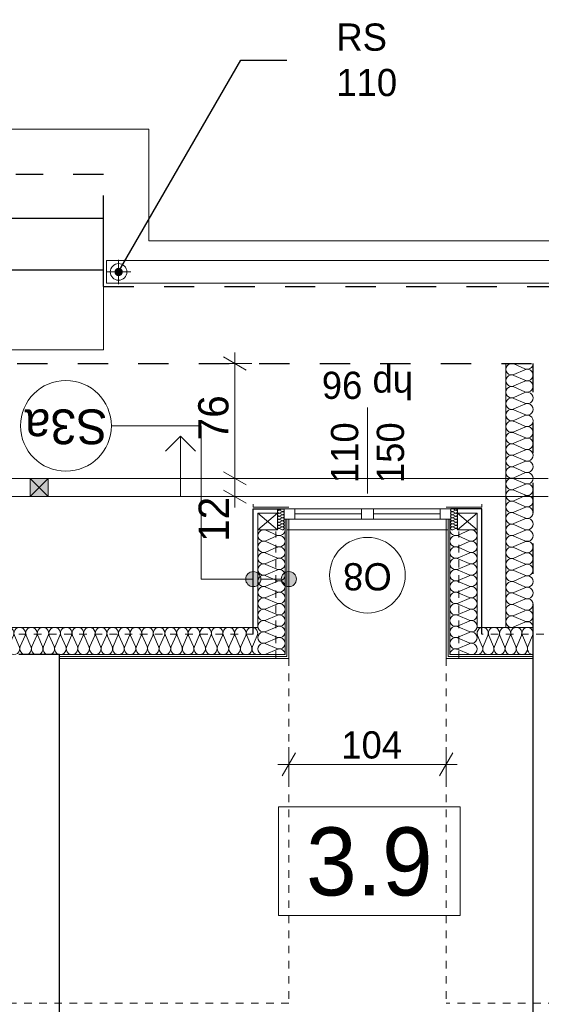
# Model space of a CAD drawing. Extents: x -145259 to -66341, y -2316 to 227384.
# Tile 119 of 141: x -100003 to -96555, y 176737 to 183247. Entities that reach past the tile are written whole.
import ezdxf

# ---------------------------------------------------------------- set-up
doc = ezdxf.new("R2010")
doc.units = 0
doc.header["$MEASUREMENT"] = 0
for name, pattern in [('Hidden Line', [100, 50, -50]), ('Krawędzie ukryte', [150, 100, -50]), ('Przerywana', [400, 200, -200])]:
    doc.linetypes.add(name, pattern=pattern)
for name, color, linetype in [('Arch ocieplenie', 7, 'Continuous'), ('Arch opisy', 7, 'Continuous'), ('Arch wymiary', 7, 'Continuous'), ('Arch ściany działowe', 7, 'Continuous'), ('INWENT ODWODNIENIE', 7, 'Continuous')]:
    doc.layers.add(name, color=color, linetype=linetype)
for name, color, linetype, lineweight, true_color in [('Arch ocieplenie_Nr_Pióra__24', 7, 'Continuous', 13, 0x029e21), ('Arch okna_Nr_Pióra__82', 7, 'Continuous', 20, 0xaaaaaa), ('INWENT.ŚCIANY_Nr_Pióra__2', 7, 'Continuous', 13, 0x7f7f7f), ('Inwentaryzacja Konst._Nr_Pióra__3', 7, 'Continuous', 20, 0xff6600)]:
    doc.layers.add(name, color=color, linetype=linetype, lineweight=lineweight, true_color=true_color)
for name, color, linetype, lineweight in [('Arch opisy okien_Nr_Pióra__21', 7, 'Continuous', 13), ('Arch opisy_Nr_Pióra__1', 7, 'Continuous', 25), ('Arch opisy_Nr_Pióra__21', 7, 'Continuous', 13), ('Arch wymiary_Nr_Pióra__21', 7, 'Continuous', 13), ('Arch wymiary_Nr_Pióra__5', 7, 'Continuous', 13), ('Arch ściany działowe_Nr_Pióra__5', 7, 'Continuous', 13), ('INWENT DACH_Nr_Pióra__21', 7, 'Continuous', 13), ('INWENT ODWODNIENIE_Nr_Pióra__21', 7, 'Continuous', 13), ('INWENT ODWODNIENIE_Nr_Pióra__5', 7, 'Continuous', 13), ('INWENT OPISY_Nr_Pióra__21', 7, 'Continuous', 13), ('INWENT. OKNA_Nr_Pióra__1', 7, 'Continuous', 25), ('INWENT. OKNA_Nr_Pióra__21', 7, 'Continuous', 13), ('INWENT.ŚCIANY_Nr_Pióra__1', 7, 'Continuous', 25), ('INWENT.ŚCIANY_Nr_Pióra__20', 1, 'Continuous', 20)]:
    doc.layers.add(name, color=color, linetype=linetype, lineweight=lineweight)
doc.styles.add('GENERATED_STYLE_1', font='txt')
doc.styles.add('GENERATED_STYLE_2', font='txt')
doc.styles.add('GENERATED_STYLE_5', font='txt')
doc.styles.add('GENERATED_STYLE_6', font='txt')
doc.styles.add('GENERATED_STYLE_7', font='txt')
doc.styles.add('GENERATED_STYLE_8', font='txt')
doc.dimstyles.new('GENERATED_STYLE__2', dxfattribs={"dimtxt": 179.999995, "dimasz": 114, "dimexe": 0.18, "dimexo": 0, "dimgap": 0.09, "dimtad": 1, "dimtih": 1, "dimtoh": 1, "dimdec": 0, "dimlfac": 0.1, "dimzin": 0, "dimdsep": 46, "dimtxsty": 'GENERATED_STYLE_1', "dimblk": 'ARROWHEAD_2', "dimblk1": 'ARROWHEAD_2', "dimblk2": 'ARROWHEAD_2', "dimcen": 0.09, "dimclrd": 7, "dimclre": 7, "dimclrt": 7, "dimazin": 0, "dimtfac": 1, "dimtdec": 4, "dimtmove": 0, "dimatfit": 3, "dimfxl": 0, "dimtolj": 1, "dimtzin": 0, "dimarcsym": 0})
doc.dimstyles.new('GENERATED_STYLE__5', dxfattribs={"dimtxt": 200, "dimasz": 114, "dimexe": 0.18, "dimexo": 0, "dimgap": 0.09, "dimtad": 1, "dimdec": 0, "dimlfac": 0.1, "dimzin": 0, "dimdsep": 46, "dimtxsty": 'GENERATED_STYLE_2', "dimblk": 'ARROWHEAD_2', "dimblk1": 'ARROWHEAD_2', "dimblk2": 'ARROWHEAD_2', "dimcen": 0.09, "dimclrd": 7, "dimclre": 7, "dimclrt": 7, "dimazin": 0, "dimtfac": 1, "dimtdec": 4, "dimtmove": 0, "dimatfit": 3, "dimfxl": 0, "dimtolj": 1, "dimtzin": 0, "dimarcsym": 0})
doc.dimstyles.new('GENERATED_STYLE__9', dxfattribs={"dimtxt": 0.18, "dimasz": 109.44, "dimexe": 0.18, "dimexo": 0.0625, "dimgap": 0.09, "dimtad": 0, "dimtih": 1, "dimtoh": 1, "dimdec": 4, "dimzin": 0, "dimdsep": 46, "dimcen": 0.09, "dimadec": 0, "dimazin": 0, "dimtfac": 1, "dimtdec": 4, "dimtmove": 0, "dimatfit": 3, "dimldrblk": 'ARROWHEAD_11', "dimfxl": 0, "dimtolj": 1, "dimtzin": 0, "dimarcsym": 0})

# ---------------------------------------------------------------- blocks, each defined once
blk = doc.blocks.new('Ściana_632', base_point=(-97183.7, 179023.6))
at = {"layer": 'Arch ściany działowe_Nr_Pióra__5', "linetype": 'Continuous'}
for p, q in [((-97171.2, 179943.6), (-97183.7, 179943.6)), ((-97183.7, 179943.6), (-97183.7, 179023.6)), ((-97171.2, 179036.1), (-97171.2, 179943.6))]:
    blk.add_line(p, q, dxfattribs=at)
blk = doc.blocks.new('Ściana_633', base_point=(-97171.2, 179036.1))
at = {"layer": 'Arch ściany działowe_Nr_Pióra__5', "linetype": 'Continuous'}
for p, q in [((-97158.7, 179943.6), (-97171.2, 179943.6)), ((-97171.2, 179943.6), (-97171.2, 179036.1)), ((-97158.7, 179048.6), (-97158.7, 179943.6))]:
    blk.add_line(p, q, dxfattribs=at)
blk = doc.blocks.new('Ściana_634', base_point=(-98223.7, 179023.6))
at = {"layer": 'Arch ściany działowe_Nr_Pióra__5', "linetype": 'Continuous'}
for p, q in [((-98223.7, 179943.6), (-98236.2, 179943.6)), ((-98236.2, 179943.6), (-98236.2, 179036.1)), ((-98223.7, 179023.6), (-98223.7, 179943.6))]:
    blk.add_line(p, q, dxfattribs=at)
blk = doc.blocks.new('Ściana_635', base_point=(-98236.2, 179036.1))
at = {"layer": 'Arch ściany działowe_Nr_Pióra__5', "linetype": 'Continuous'}
for p, q in [((-98236.2, 179943.6), (-98248.7, 179943.6)), ((-98248.7, 179943.6), (-98248.7, 179048.6)), ((-98236.2, 179036.1), (-98236.2, 179943.6))]:
    blk.add_line(p, q, dxfattribs=at)
blk = doc.blocks.new('Ściana_720', base_point=(-97183.7, 179023.6))
at = {"layer": 'Arch ściany działowe_Nr_Pióra__5', "linetype": 'Continuous'}
for p, q in [((-96608.7, 179036.1), (-97171.2, 179036.1)), ((-96608.7, 179023.6), (-96608.7, 179036.1)), ((-97183.7, 179023.6), (-96608.7, 179023.6))]:
    blk.add_line(p, q, dxfattribs=at)
blk = doc.blocks.new('Ściana_721', base_point=(-97171.2, 179036.1))
at = {"layer": 'Arch ściany działowe_Nr_Pióra__5', "linetype": 'Continuous'}
for p, q in [((-97171.2, 179036.1), (-96608.7, 179036.1)), ((-96608.7, 179048.6), (-97158.7, 179048.6)), ((-96608.7, 179036.1), (-96608.7, 179048.6))]:
    blk.add_line(p, q, dxfattribs=at)
blk = doc.blocks.new('Ściana_722', base_point=(-99738.7, 179023.6))
at = {"layer": 'Arch ściany działowe_Nr_Pióra__5', "linetype": 'Continuous'}
for p, q in [((-98236.2, 179036.1), (-99738.7, 179036.1)), ((-99738.7, 179036.1), (-99738.7, 179023.6)), ((-99738.7, 179023.6), (-98223.7, 179023.6))]:
    blk.add_line(p, q, dxfattribs=at)
blk = doc.blocks.new('Ściana_723', base_point=(-99738.7, 179036.1))
at = {"layer": 'Arch ściany działowe_Nr_Pióra__5', "linetype": 'Continuous'}
for p, q in [((-98248.7, 179048.6), (-99738.7, 179048.6)), ((-99738.7, 179048.6), (-99738.7, 179036.1)), ((-99738.7, 179036.1), (-98236.2, 179036.1))]:
    blk.add_line(p, q, dxfattribs=at)
blk = doc.blocks.new('Izolacja cieplna 14_61', base_point=(-96608.7, 180973.6))
at = {"layer": 'Arch ocieplenie_Nr_Pióra__24', "linetype": 'Continuous'}
for p, q in [((-96735.1, 180970.4), (-96662.4, 180938.9)), ((-96662.4, 180932.5), (-96735.1, 180900.9)), ((-96735.1, 180894.5), (-96662.4, 180863)), ((-96662.4, 180856.6), (-96735.1, 180825.1)), ((-96735.1, 180818.7), (-96662.4, 180787.1)), ((-96662.4, 180780.7), (-96735.1, 180749.2)), ((-96735.1, 180742.8), (-96662.4, 180711.2)), ((-96662.4, 180704.9), (-96735.1, 180673.3)), ((-96735.1, 180666.9), (-96662.4, 180635.4)), ((-96662.4, 180629), (-96735.1, 180597.4)), ((-96735.1, 180591.1), (-96662.4, 180559.5)), ((-96662.4, 180553.1), (-96735.1, 180521.6)), ((-96735.1, 180515.2), (-96662.4, 180483.6)), ((-96662.4, 180477.3), (-96735.1, 180445.7)), ((-96735.1, 180439.3), (-96662.4, 180407.8)), ((-96662.4, 180401.4), (-96735.1, 180369.8)), ((-96735.1, 180363.5), (-96662.4, 180331.9)), ((-96662.4, 180325.5), (-96735.1, 180294)), ((-96735.1, 180287.6), (-96662.4, 180256)), ((-96662.4, 180249.7), (-96735.1, 180218.1)), ((-96735.1, 180211.7), (-96662.4, 180180.2)), ((-96662.4, 180173.8), (-96735.1, 180142.2)), ((-96735.1, 180135.9), (-96662.4, 180104.3)), ((-96662.4, 180097.9), (-96735.1, 180066.4)), ((-96735.1, 180060), (-96662.4, 180028.4)), ((-96662.4, 180022), (-96735.1, 179990.5)), ((-96735.1, 179984.1), (-96662.4, 179952.6)), ((-96662.4, 179946.2), (-96735.1, 179914.6)), ((-96735.1, 179908.2), (-96662.4, 179876.7)), ((-96662.4, 179870.3), (-96735.1, 179838.7)), ((-96735.1, 179832.4), (-96662.4, 179800.8)), ((-96662.4, 179794.4), (-96735.1, 179762.9)), ((-96735.1, 179756.5), (-96662.4, 179724.9)), ((-96662.4, 179718.6), (-96735.1, 179687)), ((-96735.1, 179680.6), (-96662.4, 179649.1)), ((-96662.4, 179642.7), (-96735.1, 179611.1)), ((-96735.1, 179604.8), (-96662.4, 179573.2)), ((-96662.4, 179566.8), (-96735.1, 179535.3)), ((-96735.1, 179528.9), (-96662.4, 179497.3)), ((-96662.4, 179491), (-96735.1, 179459.4)), ((-96735.1, 179453), (-96662.4, 179421.5)), ((-96662.4, 179415.1), (-96735.1, 179383.5)), ((-96735.1, 179377.2), (-96662.4, 179345.6)), ((-96662.4, 179339.2), (-96735.1, 179307.7)), ((-96735.1, 179301.3), (-96662.4, 179269.7)), ((-96662.4, 179263.4), (-96735.1, 179231.8))]:
    blk.add_line(p, q, dxfattribs=at)
for centre, start_param, end_param in [((-96750.5, 180935.7), 1.158003, 5.125183), ((-96647, 180973.6), 4.299596, 6.283185), ((-96647, 180897.7), 4.299595, 8.266774), ((-96750.5, 180859.8), 1.158003, 5.125183), ((-96647, 180821.9), 4.299595, 8.266774), ((-96750.5, 180783.9), 1.158003, 5.125183), ((-96647, 180746), 4.299595, 8.266774), ((-96750.5, 180708.1), 1.158003, 5.125183), ((-96750.5, 180632.2), 1.158003, 5.125183), ((-96647, 180670.1), 4.299595, 8.266774), ((-96750.5, 180556.3), 1.158003, 5.125183), ((-96647, 180594.3), 4.299595, 8.266774), ((-96647, 180518.4), 4.299595, 8.266774), ((-96750.5, 180480.5), 1.158003, 5.125183), ((-96647, 180442.5), 4.299595, 8.266774), ((-96750.5, 180404.6), 1.158003, 5.125183), ((-96647, 180366.6), 4.299595, 8.266774), ((-96750.5, 180328.7), 1.158003, 5.125183), ((-96647, 180290.8), 4.299595, 8.266774), ((-96750.5, 180252.8), 1.158003, 5.125183), ((-96750.5, 180177), 1.158003, 5.125183), ((-96647, 180214.9), 4.299595, 8.266774), ((-96750.5, 180101.1), 1.158003, 5.125183), ((-96647, 180139), 4.299595, 8.266774), ((-96647, 180063.2), 4.299595, 8.266774), ((-96750.5, 180025.2), 1.158003, 5.125183), ((-96647, 179987.3), 4.299595, 8.266774), ((-96750.5, 179949.4), 1.158003, 5.125183), ((-96647, 179911.4), 4.299595, 8.266774), ((-96750.5, 179873.5), 1.158003, 5.125183), ((-96647, 179835.6), 4.299595, 8.266774), ((-96750.5, 179797.6), 1.158003, 5.125183), ((-96750.5, 179721.8), 1.158003, 5.125183), ((-96647, 179759.7), 4.299595, 8.266774), ((-96750.5, 179645.9), 1.158003, 5.125183), ((-96647, 179683.8), 4.299595, 8.266774), ((-96647, 179608), 4.299595, 8.266774), ((-96750.5, 179570), 1.158003, 5.125183), ((-96647, 179532.1), 4.299595, 8.266774), ((-96750.5, 179494.1), 1.158003, 5.125183), ((-96647, 179456.2), 4.299595, 8.266774), ((-96750.5, 179418.3), 1.158003, 5.125183), ((-96647, 179380.3), 4.299595, 8.266774), ((-96750.5, 179342.4), 1.158003, 5.125183), ((-96750.5, 179266.5), 1.158003, 5.125183), ((-96647, 179304.5), 4.299595, 8.266774), ((-96647, 179228.6), 0, 1.983589)]:
    blk.add_ellipse(centre, major_axis=(38.3, 0), ratio=0.990929, start_param=start_param, end_param=end_param, dxfattribs=at)
blk = doc.blocks.new('Izolacja cieplna 14_67', base_point=(-97158.7, 179873.6))
at = {"layer": 'Arch ocieplenie_Nr_Pióra__24', "linetype": 'Continuous'}
for p, q in [((-97032.4, 179870.5), (-97105.1, 179839.3)), ((-97105.1, 179833), (-97032.4, 179801.8)), ((-97032.4, 179795.5), (-97105.1, 179764.3)), ((-97105.1, 179758), (-97032.4, 179726.8)), ((-97032.4, 179720.5), (-97105.1, 179689.3)), ((-97105.1, 179683), (-97032.4, 179651.8)), ((-97032.4, 179645.5), (-97105.1, 179614.3)), ((-97105.1, 179608), (-97032.4, 179576.8)), ((-97032.4, 179570.5), (-97105.1, 179539.3)), ((-97105.1, 179533), (-97032.4, 179501.8)), ((-97032.4, 179495.5), (-97105.1, 179464.3)), ((-97105.1, 179458), (-97032.4, 179426.8)), ((-97032.4, 179420.5), (-97105.1, 179389.3)), ((-97105.1, 179383), (-97032.4, 179351.8)), ((-97032.4, 179345.5), (-97105.1, 179314.3)), ((-97105.1, 179308), (-97032.4, 179276.8)), ((-97032.4, 179270.5), (-97105.1, 179239.3)), ((-97105.1, 179233), (-97032.4, 179201.8)), ((-97032.4, 179195.5), (-97105.1, 179164.3)), ((-97105.1, 179158), (-97032.4, 179126.8)), ((-97032.4, 179120.5), (-97105.1, 179089.3)), ((-97105.1, 179083), (-97032.4, 179051.8))]:
    blk.add_line(p, q, dxfattribs=at)
for centre, start_param, end_param in [((-97017, 179836.1), 4.299595, 8.266775), ((-97120.5, 179798.6), 1.158004, 5.125183), ((-97120.5, 179873.6), 3.141593, 5.125182), ((-97120.5, 179723.6), 1.158004, 5.125183), ((-97017, 179761.1), 4.299595, 8.266775), ((-97120.5, 179648.6), 1.158004, 5.125183), ((-97017, 179686.1), 4.299595, 8.266775), ((-97017, 179611.1), 4.299595, 8.266775), ((-97120.5, 179573.6), 1.158004, 5.125183), ((-97017, 179536.1), 4.299595, 8.266775), ((-97120.5, 179498.6), 1.158004, 5.125183), ((-97017, 179461.1), 4.299595, 8.266775), ((-97120.5, 179423.6), 1.158004, 5.125183), ((-97017, 179386.1), 4.299595, 8.266775), ((-97120.5, 179348.6), 1.158004, 5.125183), ((-97120.5, 179273.6), 1.158004, 5.125183), ((-97017, 179311.1), 4.299595, 8.266775), ((-97120.5, 179198.6), 1.158004, 5.125183), ((-97017, 179236.1), 4.299595, 8.266775), ((-97120.5, 179123.6), 1.158004, 5.125183), ((-97017, 179161.1), 4.299595, 8.266775), ((-97017, 179086.1), 4.299595, 8.266775), ((-97120.5, 179048.6), 1.158004, 3.141593)]:
    blk.add_ellipse(centre, major_axis=(38.3, 0), ratio=0.979571, start_param=start_param, end_param=end_param, dxfattribs=at)
blk = doc.blocks.new('Izolacja cieplna 14_68', base_point=(-98248.7, 179873.6))
at = {"layer": 'Arch ocieplenie_Nr_Pióra__24', "linetype": 'Continuous'}
for p, q in [((-98375.1, 179870.5), (-98302.4, 179839.3)), ((-98302.4, 179833), (-98375.1, 179801.8)), ((-98375.1, 179795.5), (-98302.4, 179764.3)), ((-98302.4, 179758), (-98375.1, 179726.8)), ((-98375.1, 179720.5), (-98302.4, 179689.3)), ((-98302.4, 179683), (-98375.1, 179651.8)), ((-98375.1, 179645.5), (-98302.4, 179614.3)), ((-98302.4, 179608), (-98375.1, 179576.8)), ((-98375.1, 179570.5), (-98302.4, 179539.3)), ((-98302.4, 179533), (-98375.1, 179501.8)), ((-98375.1, 179495.5), (-98302.4, 179464.3)), ((-98302.4, 179458), (-98375.1, 179426.8)), ((-98375.1, 179420.5), (-98302.4, 179389.3)), ((-98302.4, 179383), (-98375.1, 179351.8)), ((-98375.1, 179345.5), (-98302.4, 179314.3)), ((-98302.4, 179308), (-98375.1, 179276.8)), ((-98375.1, 179270.5), (-98302.4, 179239.3)), ((-98302.4, 179233), (-98375.1, 179201.8)), ((-98375.1, 179195.5), (-98302.4, 179164.3)), ((-98302.4, 179158), (-98375.1, 179126.8)), ((-98375.1, 179120.5), (-98302.4, 179089.3)), ((-98302.4, 179083), (-98375.1, 179051.8))]:
    blk.add_line(p, q, dxfattribs=at)
for centre, start_param, end_param in [((-98390.5, 179836.1), 1.158003, 5.125183), ((-98287, 179873.6), 4.299596, 6.283185), ((-98287, 179798.6), 4.299595, 8.266774), ((-98390.5, 179761.1), 1.158003, 5.125183), ((-98287, 179723.6), 4.299595, 8.266774), ((-98390.5, 179686.1), 1.158003, 5.125183), ((-98287, 179648.6), 4.299595, 8.266774), ((-98390.5, 179611.1), 1.158003, 5.125183), ((-98390.5, 179536.1), 1.158003, 5.125183), ((-98287, 179573.6), 4.299595, 8.266774), ((-98390.5, 179461.1), 1.158003, 5.125183), ((-98287, 179498.6), 4.299595, 8.266774), ((-98390.5, 179386.1), 1.158003, 5.125183), ((-98287, 179423.6), 4.299595, 8.266774), ((-98287, 179348.6), 4.299595, 8.266774), ((-98390.5, 179311.1), 1.158003, 5.125183), ((-98287, 179273.6), 4.299595, 8.266774), ((-98390.5, 179236.1), 1.158003, 5.125183), ((-98287, 179198.6), 4.299595, 8.266774), ((-98390.5, 179161.1), 1.158003, 5.125183), ((-98287, 179123.6), 4.299595, 8.266774), ((-98390.5, 179086.1), 1.158003, 5.125183), ((-98287, 179048.6), 0, 1.983589)]:
    blk.add_ellipse(centre, major_axis=(38.3, 0), ratio=0.979571, start_param=start_param, end_param=end_param, dxfattribs=at)
blk = doc.blocks.new('Izolacja cieplna 14_69', base_point=(-98298.7, 180013.6))
at = {"layer": 'Arch ocieplenie_Nr_Pióra__24', "linetype": 'Continuous'}
for p, q in [((-98267.1, 180012.8), (-98285.3, 180004.4)), ((-98285.3, 180002.8), (-98267.1, 179994.4)), ((-98267.1, 179992.8), (-98285.3, 179984.4)), ((-98285.3, 179982.8), (-98267.1, 179974.4)), ((-98267.1, 179972.8), (-98285.3, 179964.4)), ((-98285.3, 179962.8), (-98267.1, 179954.4)), ((-98267.1, 179952.8), (-98285.3, 179944.4)), ((-98285.3, 179942.8), (-98267.1, 179934.4)), ((-98267.1, 179932.8), (-98285.3, 179924.4)), ((-98285.3, 179922.8), (-98267.1, 179914.4)), ((-98267.1, 179912.8), (-98285.3, 179904.4)), ((-98285.3, 179902.8), (-98267.1, 179894.4)), ((-98267.1, 179892.8), (-98285.3, 179884.4)), ((-98285.3, 179882.8), (-98267.1, 179874.4))]:
    blk.add_line(p, q, dxfattribs=at)
for centre, start_param, end_param in [((-98289.2, 180013.6), 4.712389, 6.695979), ((-98263.3, 180003.6), 5.870392, 9.837571), ((-98289.2, 179993.6), 2.7288, 6.695979), ((-98289.2, 179973.6), 2.7288, 6.695979), ((-98289.2, 179953.6), 2.7288, 6.695979), ((-98289.2, 179933.6), 2.7288, 6.695979), ((-98263.3, 179983.6), 5.870392, 9.837571), ((-98263.3, 179963.6), 5.870392, 9.837571), ((-98263.3, 179943.6), 5.870392, 9.837571), ((-98289.2, 179913.6), 2.7288, 6.695979), ((-98289.2, 179893.6), 2.7288, 6.695979), ((-98289.2, 179873.6), 2.7288, 4.712389), ((-98263.3, 179923.6), 5.870392, 9.837571), ((-98263.3, 179903.6), 5.870392, 9.837571), ((-98263.3, 179883.6), 5.870392, 9.837571)]:
    blk.add_ellipse(centre, major_axis=(0, -10), ratio=0.957061, start_param=start_param, end_param=end_param, dxfattribs=at)
blk = doc.blocks.new('Izolacja cieplna 14_70', base_point=(-97108.7, 180013.6))
at = {"layer": 'Arch ocieplenie_Nr_Pióra__24', "linetype": 'Continuous'}
for p, q in [((-97140.3, 180012.8), (-97122.1, 180004.4)), ((-97122.1, 180002.8), (-97140.3, 179994.4)), ((-97140.3, 179992.8), (-97122.1, 179984.4)), ((-97122.1, 179982.8), (-97140.3, 179974.4)), ((-97140.3, 179972.8), (-97122.1, 179964.4)), ((-97122.1, 179962.8), (-97140.3, 179954.4)), ((-97140.3, 179952.8), (-97122.1, 179944.4)), ((-97122.1, 179942.8), (-97140.3, 179934.4)), ((-97140.3, 179932.8), (-97122.1, 179924.4)), ((-97122.1, 179922.8), (-97140.3, 179914.4)), ((-97140.3, 179912.8), (-97122.1, 179904.4)), ((-97122.1, 179902.8), (-97140.3, 179894.4)), ((-97140.3, 179892.8), (-97122.1, 179884.4)), ((-97122.1, 179882.8), (-97140.3, 179874.4))]:
    blk.add_line(p, q, dxfattribs=at)
for centre, start_param, end_param in [((-97144.2, 180003.6), 2.728799, 6.695979), ((-97118.3, 180013.6), 5.870392, 7.853982), ((-97144.2, 179983.6), 2.728799, 6.695979), ((-97144.2, 179963.6), 2.728799, 6.695979), ((-97144.2, 179943.6), 2.728799, 6.695979), ((-97118.3, 179993.6), 5.870392, 9.837571), ((-97118.3, 179973.6), 5.870392, 9.837571), ((-97118.3, 179953.6), 5.870392, 9.837571), ((-97118.3, 179933.6), 5.870392, 9.837571), ((-97144.2, 179923.6), 2.728799, 6.695979), ((-97144.2, 179903.6), 2.728799, 6.695979), ((-97144.2, 179883.6), 2.728799, 6.695979), ((-97118.3, 179913.6), 5.870392, 9.837571), ((-97118.3, 179893.6), 5.870392, 9.837571), ((-97118.3, 179873.6), 1.570796, 3.554385)]:
    blk.add_ellipse(centre, major_axis=(0, -10), ratio=0.957061, start_param=start_param, end_param=end_param, dxfattribs=at)
blk = doc.blocks.new('Izolacja cieplna 14_155', base_point=(-96608.7, 179048.6))
at = {"layer": 'Arch ocieplenie_Nr_Pióra__24', "linetype": 'Continuous'}
for p, q in [((-96944.8, 179102.2), (-96975.6, 179175)), ((-96907.8, 179175), (-96938.6, 179102.2)), ((-96870.8, 179102.2), (-96901.6, 179175)), ((-96833.8, 179175), (-96864.6, 179102.2)), ((-96796.8, 179102.2), (-96827.6, 179175)), ((-96759.8, 179175), (-96790.6, 179102.2)), ((-96722.8, 179102.2), (-96753.6, 179175)), ((-96685.8, 179175), (-96716.6, 179102.2)), ((-96648.8, 179102.2), (-96679.6, 179175)), ((-96611.8, 179175), (-96642.6, 179102.2))]:
    blk.add_line(p, q, dxfattribs=at)
for centre, start_param, end_param in [((-96941.7, 179190.3), 1.158003, 5.125183), ((-96867.7, 179190.3), 1.158003, 5.125183), ((-96793.7, 179190.3), 1.158003, 5.125183), ((-96719.7, 179190.3), 1.158003, 5.125183), ((-96645.7, 179190.3), 1.158003, 5.125183), ((-96978.7, 179086.9), 0, 1.983589), ((-96904.7, 179086.9), 4.299595, 8.266774), ((-96830.7, 179086.9), 4.299595, 8.266774), ((-96756.7, 179086.9), 4.299595, 8.266774), ((-96682.7, 179086.9), 4.299595, 8.266774), ((-96608.7, 179086.9), 4.299596, 6.283185)]:
    blk.add_ellipse(centre, major_axis=(0, -38.3), ratio=0.96651, start_param=start_param, end_param=end_param, dxfattribs=at)
blk = doc.blocks.new('Izolacja cieplna 14_156', base_point=(-98428.7, 179048.6))
at = {"layer": 'Arch ocieplenie_Nr_Pióra__24', "linetype": 'Continuous'}
for p, q in [((-101003.6, 179102.2), (-101035.5, 179175)), ((-100965.2, 179175), (-100997.1, 179102.2)), ((-100926.8, 179102.2), (-100958.7, 179175)), ((-100888.4, 179175), (-100920.4, 179102.2)), ((-100850, 179102.2), (-100882, 179175)), ((-100811.7, 179175), (-100843.6, 179102.2)), ((-100773.3, 179102.2), (-100805.2, 179175)), ((-100734.9, 179175), (-100766.8, 179102.2)), ((-100696.5, 179102.2), (-100728.5, 179175)), ((-100658.1, 179175), (-100690.1, 179102.2)), ((-100619.8, 179102.2), (-100651.7, 179175)), ((-100581.4, 179175), (-100613.3, 179102.2)), ((-100543, 179102.2), (-100574.9, 179175)), ((-100504.6, 179175), (-100536.5, 179102.2)), ((-100466.2, 179102.2), (-100498.2, 179175)), ((-100427.8, 179175), (-100459.8, 179102.2)), ((-100389.5, 179102.2), (-100421.4, 179175)), ((-100351.1, 179175), (-100383, 179102.2)), ((-100312.7, 179102.2), (-100344.6, 179175)), ((-100274.3, 179175), (-100306.2, 179102.2)), ((-100235.9, 179102.2), (-100267.9, 179175)), ((-100197.5, 179175), (-100229.5, 179102.2)), ((-100159.2, 179102.2), (-100191.1, 179175)), ((-100120.8, 179175), (-100152.7, 179102.2)), ((-100082.4, 179102.2), (-100114.3, 179175)), ((-100044, 179175), (-100076, 179102.2)), ((-100005.6, 179102.2), (-100037.6, 179175)), ((-99967.3, 179175), (-99999.2, 179102.2)), ((-99928.9, 179102.2), (-99960.8, 179175)), ((-99890.5, 179175), (-99922.4, 179102.2)), ((-99852.1, 179102.2), (-99884, 179175)), ((-99813.7, 179175), (-99845.7, 179102.2)), ((-99775.3, 179102.2), (-99807.3, 179175)), ((-99737, 179175), (-99768.9, 179102.2)), ((-99698.6, 179102.2), (-99730.5, 179175)), ((-99660.2, 179175), (-99692.1, 179102.2)), ((-99621.8, 179102.2), (-99653.7, 179175)), ((-99583.4, 179175), (-99615.4, 179102.2)), ((-99545, 179102.2), (-99577, 179175)), ((-99506.7, 179175), (-99538.6, 179102.2)), ((-99468.3, 179102.2), (-99500.2, 179175)), ((-99429.9, 179175), (-99461.8, 179102.2)), ((-99391.5, 179102.2), (-99423.5, 179175)), ((-99353.1, 179175), (-99385.1, 179102.2)), ((-99314.8, 179102.2), (-99346.7, 179175)), ((-99276.4, 179175), (-99308.3, 179102.2)), ((-99238, 179102.2), (-99269.9, 179175)), ((-99199.6, 179175), (-99231.5, 179102.2)), ((-99161.2, 179102.2), (-99193.2, 179175)), ((-99122.8, 179175), (-99154.8, 179102.2)), ((-99084.5, 179102.2), (-99116.4, 179175)), ((-99046.1, 179175), (-99078, 179102.2)), ((-99007.7, 179102.2), (-99039.6, 179175)), ((-98969.3, 179175), (-99001.2, 179102.2)), ((-98930.9, 179102.2), (-98962.9, 179175)), ((-98892.5, 179175), (-98924.5, 179102.2)), ((-98854.2, 179102.2), (-98886.1, 179175)), ((-98815.8, 179175), (-98847.7, 179102.2)), ((-98777.4, 179102.2), (-98809.3, 179175)), ((-98739, 179175), (-98771, 179102.2)), ((-98700.6, 179102.2), (-98732.6, 179175)), ((-98662.3, 179175), (-98694.2, 179102.2)), ((-98623.9, 179102.2), (-98655.8, 179175)), ((-98585.5, 179175), (-98617.4, 179102.2)), ((-98547.1, 179102.2), (-98579, 179175)), ((-98508.7, 179175), (-98540.7, 179102.2)), ((-98470.3, 179102.2), (-98502.3, 179175)), ((-98432, 179175), (-98463.9, 179102.2))]:
    blk.add_line(p, q, dxfattribs=at)
for centre, start_param, end_param in [((-101000.4, 179190.3), 2.728799, 6.695979), ((-100923.6, 179190.3), 2.728799, 6.695979), ((-100846.8, 179190.3), 2.728799, 6.695979), ((-100770.1, 179190.3), 2.728799, 6.695979), ((-100693.3, 179190.3), 2.728799, 6.695979), ((-100616.5, 179190.3), 2.728799, 6.695979), ((-100539.8, 179190.3), 2.728799, 6.695979), ((-100463, 179190.3), 2.728799, 6.695979), ((-100386.2, 179190.3), 2.728799, 6.695979), ((-100309.5, 179190.3), 2.728799, 6.695979), ((-100232.7, 179190.3), 2.728799, 6.695979), ((-100155.9, 179190.3), 2.728799, 6.695979), ((-100079.2, 179190.3), 2.728799, 6.695979), ((-100002.4, 179190.3), 2.728799, 6.695979), ((-99925.6, 179190.3), 2.728799, 6.695979), ((-99848.9, 179190.3), 2.728799, 6.695979), ((-99772.1, 179190.3), 2.728799, 6.695979), ((-99695.4, 179190.3), 2.728799, 6.695979), ((-99618.6, 179190.3), 2.728799, 6.695979), ((-99541.8, 179190.3), 2.728799, 6.695979), ((-99465.1, 179190.3), 2.728799, 6.695979), ((-99388.3, 179190.3), 2.728799, 6.695979), ((-99311.5, 179190.3), 2.728799, 6.695979), ((-99234.8, 179190.3), 2.728799, 6.695979), ((-99158, 179190.3), 2.728799, 6.695979), ((-99081.2, 179190.3), 2.728799, 6.695979), ((-99004.5, 179190.3), 2.728799, 6.695979), ((-98927.7, 179190.3), 2.728799, 6.695979), ((-98850.9, 179190.3), 2.728799, 6.695979), ((-98774.2, 179190.3), 2.728799, 6.695979), ((-98697.4, 179190.3), 2.728799, 6.695979), ((-98620.6, 179190.3), 2.728799, 6.695979), ((-98543.9, 179190.3), 2.728799, 6.695979), ((-98467.1, 179190.3), 2.728799, 6.695979), ((-101038.7, 179086.9), 1.570796, 3.554385), ((-100962, 179086.9), 5.870392, 9.837571), ((-100885.2, 179086.9), 5.870392, 9.837571), ((-100808.4, 179086.9), 5.870392, 9.837571), ((-100731.7, 179086.9), 5.870392, 9.837571), ((-100654.9, 179086.9), 5.870392, 9.837571), ((-100578.1, 179086.9), 5.870392, 9.837571), ((-100501.4, 179086.9), 5.870392, 9.837571), ((-100424.6, 179086.9), 5.870392, 9.837571), ((-100347.9, 179086.9), 5.870392, 9.837571), ((-100271.1, 179086.9), 5.870392, 9.837571), ((-100194.3, 179086.9), 5.870392, 9.837571), ((-100117.6, 179086.9), 5.870392, 9.837571), ((-100040.8, 179086.9), 5.870392, 9.837571), ((-99964, 179086.9), 5.870392, 9.837571), ((-99887.3, 179086.9), 5.870392, 9.837571), ((-99810.5, 179086.9), 5.870392, 9.837571), ((-99733.7, 179086.9), 5.870392, 9.837571), ((-99657, 179086.9), 5.870392, 9.837571), ((-99580.2, 179086.9), 5.870392, 9.837571), ((-99503.4, 179086.9), 5.870392, 9.837571), ((-99426.7, 179086.9), 5.870392, 9.837571), ((-99349.9, 179086.9), 5.870392, 9.837571), ((-99273.1, 179086.9), 5.870392, 9.837571), ((-99196.4, 179086.9), 5.870392, 9.837571), ((-99119.6, 179086.9), 5.870392, 9.837571), ((-99042.9, 179086.9), 5.870392, 9.837571), ((-98966.1, 179086.9), 5.870392, 9.837571), ((-98889.3, 179086.9), 5.870392, 9.837571), ((-98812.6, 179086.9), 5.870392, 9.837571), ((-98735.8, 179086.9), 5.870392, 9.837571), ((-98659, 179086.9), 5.870392, 9.837571), ((-98582.3, 179086.9), 5.870392, 9.837571), ((-98505.5, 179086.9), 5.870392, 9.837571), ((-98428.7, 179086.9), 5.870392, 7.853982)]:
    blk.add_ellipse(centre, major_axis=(-38.4, 0), ratio=0.997387, start_param=start_param, end_param=end_param, dxfattribs=at)
blk = doc.blocks.new('Linia_98', base_point=(-98939.8, 180097.7))
at = {"layer": 'INWENT ODWODNIENIE_Nr_Pióra__21', "linetype": 'Continuous'}
for q in [(-99039.8, 180393.5), (-98839.8, 180393.5)]:
    blk.add_line((-98939.8, 180493.5), q, dxfattribs=at)
at = {"layer": 'INWENT ODWODNIENIE_Nr_Pióra__5', "linetype": 'Continuous'}
blk.add_line((-98939.8, 180097.7), (-98939.8, 180493.5), dxfattribs=at)
blk = doc.blocks.new('Linia_163', base_point=(-98223.7, 179548))
at = {"layer": 'Arch opisy_Nr_Pióra__21', "linetype": 'Continuous'}
for points in [[(-98408.7, 179548), (-98412.5, 179567.2), (-98423.4, 179583.4), (-98439.6, 179594.2), (-98458.7, 179598), (-98477.9, 179594.2), (-98494.1, 179583.4), (-98504.9, 179567.2), (-98508.7, 179548), (-98504.9, 179528.9), (-98494.1, 179512.7), (-98477.9, 179501.8), (-98458.7, 179498), (-98439.6, 179501.8), (-98423.4, 179512.7), (-98412.5, 179528.9)], [(-98173.7, 179548), (-98177.5, 179567.2), (-98188.4, 179583.4), (-98204.6, 179594.2), (-98223.7, 179598), (-98242.9, 179594.2), (-98259.1, 179583.4), (-98269.9, 179567.2), (-98273.7, 179548), (-98269.9, 179528.9), (-98259.1, 179512.7), (-98242.9, 179501.8), (-98223.7, 179498), (-98204.6, 179501.8), (-98188.4, 179512.7), (-98177.5, 179528.9)]]:
    blk.add_hatch(color=256, dxfattribs=at).paths.add_polyline_path(points, flags=0)
blk.add_line((-98273.7, 179548), (-98408.7, 179548), dxfattribs=at)
for centre in [(-98458.7, 179548), (-98223.7, 179548)]:
    blk.add_circle(centre, 50, dxfattribs=at)
blk = doc.blocks.new('Linia_164', base_point=(-98804.1, 180561.2))
at = {"layer": 'Arch opisy_Nr_Pióra__21', "linetype": 'Continuous'}
blk.add_line((-98804.1, 180561.2), (-99397, 180561.2), dxfattribs=at)
blk.add_circle((-99697, 180561.2), 300, dxfattribs=at)
blk = doc.blocks.new('*D1581')
at = {"layer": 'Arch wymiary_Nr_Pióra__5', "linetype": 'Continuous'}
for p, q in [((-98180.4, 178398.2), (-98267, 178248.2)), ((-98223.7, 178210.7), (-98223.7, 178435.7)), ((-97227, 178248.2), (-97140.4, 178398.2)), ((-97183.7, 178210.7), (-97183.7, 178435.7)), ((-98297.1, 178323.2), (-98223.7, 178323.2)), ((-98223.7, 178323.2), (-97183.7, 178323.2)), ((-97183.7, 178323.2), (-97110.4, 178323.2))]:
    blk.add_line(p, q, dxfattribs=at)
at = {"layer": 'Arch wymiary_Nr_Pióra__21', "insert": (-97876.5, 178359.2), "char_height": 180, "attachment_point": 7, "style": 'GENERATED_STYLE_1'}
blk.add_mtext('{104}', dxfattribs=at)
blk = doc.blocks.new('ARROWHEAD_2')
at = {"color": 0, "linetype": 'Continuous', "lineweight": 0}
for p, q in [((-0.378, -0.655), (0.378, 0.655)), ((0, 0), (-1, 0))]:
    blk.add_line(p, q, dxfattribs=at)
blk = doc.blocks.new('*D1615')
at = {"layer": 'Arch wymiary_Nr_Pióra__5', "linetype": 'Continuous'}
for p, q in [((-98467.6, 180213.6), (-98692.6, 180213.6)), ((-98655.1, 180256.9), (-98505.1, 180170.3)), ((-98580.1, 180093.6), (-98580.1, 180213.6)), ((-98655.1, 180136.9), (-98505.1, 180050.3)), ((-98467.6, 180093.6), (-98692.6, 180093.6)), ((-98580.1, 180020.3), (-98580.1, 180093.6))]:
    blk.add_line(p, q, dxfattribs=at)
at = {"layer": 'Arch wymiary_Nr_Pióra__5', "char_height": 200, "attachment_point": 7, "rotation": 90, "style": 'GENERATED_STYLE_2'}
for s, insert in [('{76}', (-98620.1, 180465.6)), ('{12}', (-98620.1, 179794.3))]:
    blk.add_mtext(s, dxfattribs=dict(at, insert=insert))
blk = doc.blocks.new('*D1616')
at = {"layer": 'Arch wymiary_Nr_Pióra__5', "linetype": 'Continuous'}
for p, q in [((-98505.1, 180930.3), (-98655.1, 181016.9)), ((-98580.1, 180973.6), (-98580.1, 181047)), ((-98467.6, 180973.6), (-98692.6, 180973.6)), ((-98580.1, 180213.6), (-98580.1, 180973.6)), ((-98467.6, 180213.6), (-98692.6, 180213.6)), ((-98655.1, 180256.9), (-98505.1, 180170.3))]:
    blk.add_line(p, q, dxfattribs=at)
at = {"layer": 'Arch wymiary_Nr_Pióra__5', "char_height": 200, "attachment_point": 7, "rotation": 90, "style": 'GENERATED_STYLE_2'}
for s, insert in [('{76}', (-98620.1, 180465.6)), ('{12}', (-98620.1, 179794.3))]:
    blk.add_mtext(s, dxfattribs=dict(at, insert=insert))
blk = doc.blocks.new('ARROWHEAD_11')
at = {"color": 0, "linetype": 'Continuous', "lineweight": 0}
blk.add_line((0, 0), (-1, 0), dxfattribs=at)
at = {"color": 0, "linetype": 'Continuous', "lineweight": 0, "const_width": 0.25, "flags": 128}
blk.add_lwpolyline([(-0.125, 0, 1), (0.125, 0, 1)], format="xyb", close=True, dxfattribs=at)

msp = doc.modelspace()

# ---------------------------------------------------------------- hatches: boundary and pattern name
at = {"layer": 'Arch okna_Nr_Pióra__82', "linetype": 'Continuous'}
msp.add_hatch(color=256, dxfattribs=at).paths.add_polyline_path([(-99933.7, 180093.6), (-99813.7, 180093.6), (-99813.7, 180213.6), (-99933.7, 180213.6)], flags=0)

# ---------------------------------------------------------------- linework, layer by layer
at = {"layer": 'Arch ocieplenie_Nr_Pióra__24', "linetype": 'Continuous'}
for p, q in [((-96788.7, 180973.6), (-96788.7, 179228.6)), ((-98298.7, 180013.6), (-98298.7, 179983.6)), ((-97108.7, 180013.6), (-97108.7, 179983.6)), ((-98428.7, 179873.6), (-98428.7, 179228.6)), ((-96978.7, 179873.6), (-96978.7, 179228.6)), ((-98428.7, 179228.6), (-101038.7, 179228.6)), ((-96608.7, 179228.6), (-96978.7, 179228.6))]:
    msp.add_line(p, q, dxfattribs=at)
at = {"layer": 'Arch opisy okien_Nr_Pióra__21', "linetype": 'Continuous'}
msp.add_circle((-97703.7, 179573.6), 250, dxfattribs=at)
at = {"layer": 'Arch opisy_Nr_Pióra__21', "linetype": 'Continuous'}
for p, q in [((-98804.1, 179548), (-98804.1, 180561.2)), ((-98458.7, 179548), (-98804.1, 179548)), ((-97091.3, 178042.7), (-98291.3, 178042.7)), ((-98291.3, 178042.7), (-98291.3, 177322.7)), ((-97091.3, 177322.7), (-97091.3, 178042.7)), ((-98291.3, 177322.7), (-97091.3, 177322.7))]:
    msp.add_line(p, q, dxfattribs=at)
at = {"layer": 'INWENT DACH_Nr_Pióra__21', "linetype": 'Hidden Line'}
for p, q in [((-98223.7, 179023.6), (-98223.7, 176743.6)), ((-97183.7, 179023.6), (-97183.7, 176743.6)), ((-98223.7, 176743.6), (-101243.7, 176743.6)), ((-93458.7, 176743.6), (-97183.7, 176743.6))]:
    msp.add_line(p, q, dxfattribs=at)
at = {"layer": 'INWENT ODWODNIENIE_Nr_Pióra__21', "linetype": 'Continuous'}
for p, q in [((-99348.7, 181658.6), (-99348.7, 181498.6)), ((-99428.7, 181578.6), (-99268.7, 181578.6))]:
    msp.add_line(p, q, dxfattribs=at)
msp.add_circle((-99348.7, 181578.6), 55, dxfattribs=at)
at = {"layer": 'INWENT ODWODNIENIE_Nr_Pióra__5', "linetype": 'Continuous'}
for p, q in [((-99428.7, 181503.6), (-99428.7, 181653.6)), ((-88498.7, 181653.6), (-99428.7, 181653.6)), ((-99448.7, 181593.6), (-99448.7, 181063.6)), ((-88498.7, 181503.6), (-99428.7, 181503.6)), ((-107308.7, 181063.6), (-99448.7, 181063.6))]:
    msp.add_line(p, q, dxfattribs=at)
at = {"layer": 'INWENT OPISY_Nr_Pióra__21', "linetype": 'Continuous'}
msp.add_line((-97703.7, 180113.6), (-97703.7, 180683.6), dxfattribs=at)
at = {"layer": 'INWENT. OKNA_Nr_Pióra__1', "linetype": 'Continuous'}
for p, q in [((-115168.7, 181933.6), (-99448.7, 181933.6)), ((-99448.7, 181593.6), (-99448.7, 181933.6)), ((-115168.7, 181593.6), (-99448.7, 181593.6))]:
    msp.add_line(p, q, dxfattribs=at)
at = {"layer": 'INWENT. OKNA_Nr_Pióra__21', "linetype": 'Continuous'}
for p, q in [((-99148.7, 182523.6), (-100328.7, 182523.6)), ((-99148.7, 181783.6), (-99148.7, 182523.6)), ((-99148.7, 181783.6), (-95948.7, 181783.6)), ((-98253.7, 180013.6), (-97153.7, 180013.6)), ((-98253.7, 180013.6), (-98253.7, 179943.6)), ((-98183.7, 180013.6), (-98183.7, 179943.6)), ((-97743.7, 180013.6), (-97743.7, 179943.6)), ((-97663.7, 180013.6), (-97663.7, 179943.6)), ((-97223.7, 180013.6), (-97223.7, 179943.6)), ((-97153.7, 180013.6), (-97153.7, 179943.6)), ((-98428.7, 179983.6), (-98298.7, 179873.6)), ((-98428.7, 179873.6), (-98298.7, 179983.6)), ((-98428.7, 179983.6), (-98298.7, 179983.6)), ((-98428.7, 179873.6), (-98428.7, 179983.6)), ((-98298.7, 179983.6), (-98298.7, 179873.6)), ((-97153.7, 179943.6), (-98253.7, 179943.6)), ((-98183.7, 179978.6), (-97743.7, 179978.6)), ((-97663.7, 179978.6), (-97223.7, 179978.6)), ((-96978.7, 179983.6), (-97108.7, 179983.6)), ((-97108.7, 179983.6), (-97108.7, 179873.6)), ((-96978.7, 179873.6), (-97108.7, 179983.6)), ((-96978.7, 179983.6), (-97108.7, 179873.6)), ((-96978.7, 179873.6), (-96978.7, 179983.6)), ((-98298.7, 179873.6), (-98428.7, 179873.6)), ((-98233.7, 179873.6), (-97173.7, 179873.6)), ((-97108.7, 179873.6), (-96978.7, 179873.6))]:
    msp.add_line(p, q, dxfattribs=at)
at = {"layer": 'INWENT.ŚCIANY_Nr_Pióra__1', "linetype": 'Przerywana'}
for p, q in [((-99448.7, 182223.6), (-100028.7, 182223.6)), ((-99448.7, 181483.6), (-99448.7, 182223.6)), ((-99448.7, 181483.6), (-95648.7, 181483.6)), ((-100018.7, 180973.6), (-96608.7, 180973.6)), ((-96608.7, 179183.6), (-96608.7, 180973.6))]:
    msp.add_line(p, q, dxfattribs=at)
at = {"layer": 'INWENT.ŚCIANY_Nr_Pióra__1', "linetype": 'Continuous'}
for p, q in [((-98458.7, 180013.6), (-98253.7, 180013.6)), ((-98458.7, 179183.6), (-98458.7, 180013.6)), ((-96948.7, 180013.6), (-97153.7, 180013.6)), ((-96948.7, 179183.6), (-96948.7, 180013.6)), ((-96608.7, 176393.6), (-96608.7, 179183.6)), ((-99738.7, 179048.6), (-100008.7, 179048.6)), ((-99738.7, 176393.6), (-99738.7, 179048.6))]:
    msp.add_line(p, q, dxfattribs=at)
at = {"layer": 'INWENT.ŚCIANY_Nr_Pióra__2', "linetype": 'Hidden Line'}
for p, q in [((-98308.7, 179023.6), (-98308.7, 179863.6)), ((-97098.7, 179023.6), (-97098.7, 179863.6)), ((-98458.7, 179183.6), (-101008.7, 179183.6)), ((-96438.7, 179183.6), (-96948.7, 179183.6))]:
    msp.add_line(p, q, dxfattribs=at)
at = {"layer": 'INWENT.ŚCIANY_Nr_Pióra__20', "linetype": 'Continuous'}
for p, q in [((-98458.7, 180023.6), (-98458.7, 180043.6)), ((-98223.7, 180023.6), (-98458.7, 180023.6)), ((-97183.7, 180023.6), (-96948.7, 180023.6)), ((-96948.7, 180023.6), (-96948.7, 180043.6))]:
    msp.add_line(p, q, dxfattribs=at)
at = {"layer": 'Inwentaryzacja Konst._Nr_Pióra__3', "linetype": 'Continuous'}
for p, q in [((-117978.7, 180213.6), (-96608.7, 180213.6)), ((-99933.7, 180093.6), (-99933.7, 180213.6)), ((-99933.7, 180213.6), (-99813.7, 180213.6)), ((-99933.7, 180093.6), (-99813.7, 180213.6)), ((-99813.7, 180093.6), (-99933.7, 180213.6)), ((-99813.7, 180213.6), (-99813.7, 180093.6)), ((-117978.7, 180093.6), (-96608.7, 180093.6)), ((-99813.7, 180093.6), (-99933.7, 180093.6))]:
    msp.add_line(p, q, dxfattribs=at)
at = {"layer": 'Inwentaryzacja Konst._Nr_Pióra__3', "linetype": 'Krawędzie ukryte'}
for p, q in [((-96608.7, 180213.6), (-93458.7, 180213.6)), ((-96608.7, 180093.6), (-93458.7, 180093.6))]:
    msp.add_line(p, q, dxfattribs=at)

# ---------------------------------------------------------------- block references
at = {"layer": 'Arch ocieplenie', "color": 104, "linetype": 'Continuous', "lineweight": 20, "true_color": 0x029e21}
for name, p in [('Izolacja cieplna 14_61', (-96608.7, 180973.6)), ('Izolacja cieplna 14_69', (-98298.7, 180013.6)), ('Izolacja cieplna 14_70', (-97108.7, 180013.6)), ('Izolacja cieplna 14_68', (-98248.7, 179873.6)), ('Izolacja cieplna 14_67', (-97158.7, 179873.6)), ('Izolacja cieplna 14_156', (-98428.7, 179048.6)), ('Izolacja cieplna 14_155', (-96608.7, 179048.6))]:
    msp.add_blockref(name, p, dxfattribs=at)
at = {"layer": 'Arch opisy', "linetype": 'Continuous'}
for name, p in [('Linia_164', (-98804.1, 180561.2)), ('Linia_163', (-98223.7, 179548))]:
    msp.add_blockref(name, p, dxfattribs=at)
at = {"layer": 'Arch ściany działowe'}
for name, p in [('Ściana_635', (-98236.2, 179036.1)), ('Ściana_634', (-98223.7, 179023.6)), ('Ściana_632', (-97183.7, 179023.6)), ('Ściana_633', (-97171.2, 179036.1)), ('Ściana_723', (-99738.7, 179036.1)), ('Ściana_722', (-99738.7, 179023.6)), ('Ściana_720', (-97183.7, 179023.6)), ('Ściana_721', (-97171.2, 179036.1))]:
    msp.add_blockref(name, p, dxfattribs=at)
at = {"layer": 'INWENT ODWODNIENIE', "linetype": 'Continuous'}
msp.add_blockref('Linia_98', (-98939.8, 180097.7), dxfattribs=at)

# ---------------------------------------------------------------- texts
at = {"layer": 'Arch opisy okien_Nr_Pióra__21', "linetype": 'Continuous', "insert": (-97703.7, 179473.3), "char_height": 180, "attachment_point": 2, "rotation": 180, "style": 'GENERATED_STYLE_8'}
msp.add_mtext('{O8}', dxfattribs=at)
at = {"layer": 'Arch opisy_Nr_Pióra__1', "linetype": 'Continuous', "insert": (-99697, 180439.8), "char_height": 230, "attachment_point": 2, "rotation": 180, "style": 'GENERATED_STYLE_6'}
msp.add_mtext('{S3a}', dxfattribs=at)
at = {"layer": 'Arch opisy_Nr_Pióra__1', "linetype": 'Continuous', "insert": (-97691.3, 177449.8), "char_height": 450, "attachment_point": 8, "style": 'GENERATED_STYLE_5'}
msp.add_mtext('{3.9}', dxfattribs=at)
at = {"layer": 'INWENT OPISY_Nr_Pióra__21', "linetype": 'Continuous', "insert": (-97909.3, 182980.2), "char_height": 180, "width": 692.895, "attachment_point": 4, "style": 'GENERATED_STYLE_6'}
msp.add_mtext('{RS 110}', dxfattribs=at)
at = {"layer": 'INWENT OPISY_Nr_Pióra__21', "linetype": 'Continuous', "insert": (-97703.7, 180739.3), "char_height": 180, "attachment_point": 2, "rotation": 180, "style": 'GENERATED_STYLE_7'}
msp.add_mtext('{hp 96}', dxfattribs=at)
at = {"layer": 'INWENT OPISY_Nr_Pióra__21', "linetype": 'Continuous', "insert": (-97944.9, 180383.6), "char_height": 180, "width": 1346.334, "attachment_point": 2, "rotation": 90, "line_spacing_factor": 1.008452, "style": 'GENERATED_STYLE_7'}
msp.add_mtext('{110\\P150}', dxfattribs=at)

# ---------------------------------------------------------------- dimensions: what is measured, and where the dimension line sits
at = {"layer": 'Arch wymiary', "linetype": 'Continuous'}
for p1, p2, picture, middle in [((-98502.4, 180213.6), (-98546.8, 180973.6), '*D1616', (-98720.1, 180617.4)), ((-98535.7, 180093.6), (-98502.4, 180213.6), '*D1615', (-98720.1, 179946))]:
    dim = msp.add_linear_dim(base=(-98580.1, 180093.6), p1=p1, p2=p2, angle=90, dimstyle='GENERATED_STYLE__5', dxfattribs=at)
    dim.commit()
    dim.dimension.update_dxf_attribs({"geometry": picture, "text_midpoint": middle})
dim = msp.add_linear_dim(base=(-98223.7, 178323.2), p1=(-98223.7, 178280.5), p2=(-97183.7, 178353.9), dimstyle='GENERATED_STYLE__2', dxfattribs=at)
dim.commit()
dim.dimension.update_dxf_attribs({"geometry": '*D1581', "text_midpoint": (-97671.6, 178449.2)})

# ---------------------------------------------------------------- leaders
at = {"layer": 'INWENT OPISY_Nr_Pióra__21', "linetype": 'Continuous', "annotation_type": 0, "has_hookline": 1, "hookline_direction": 1, "text_width": 437.1}
msp.add_leader([(-99348.7, 181578.6), (-98540.1, 182979.2), (-98237, 182979.2)], dimstyle='GENERATED_STYLE__9', dxfattribs=at)

doc.saveas('drawing.dxf')
